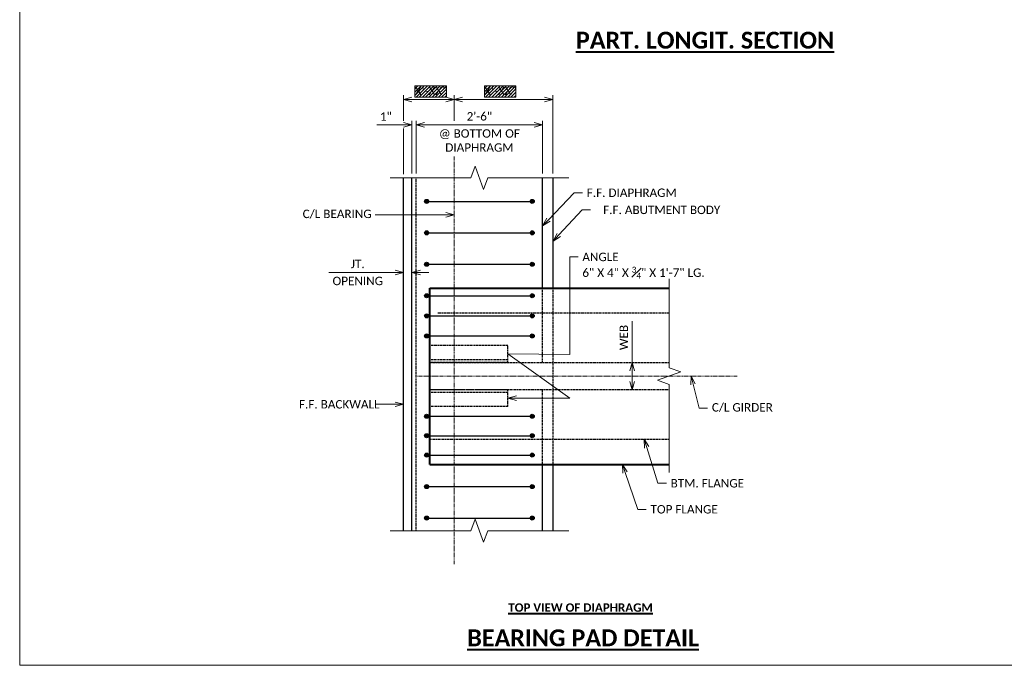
# Model space of a CAD drawing. Extents: x -24 to 2589, y -37 to 278.
# Tile 1 of 9: x -24 to 195, y -37 to 107. Entities that reach past the tile are written whole.
import ezdxf
from ezdxf import colors
from ezdxf.entities.mleader import LeaderData, LeaderLine
from ezdxf.enums import TextEntityAlignment as Align
from ezdxf.math import Vec2, Vec3

# ---------------------------------------------------------------- set-up
doc = ezdxf.new("R2010")
doc.units = 21
doc.header["$MEASUREMENT"] = 0
doc.linetypes.add('Wisdot2', pattern=[0.125, 0.0625, -0.0625])
doc.linetypes.add('Wisdot4', pattern=[0.28125, 0.125, -0.0625, 0.03125, -0.0625])
for name, color, linetype, lineweight in [('B_ANNO_BREAK', 7, 'Continuous', 18), ('B_ANNO_DIM', 7, 'Continuous', 18), ('B_ANNO_TEXT', 7, 'Continuous', 18), ('B_ANNO_TEXT_TITLE', 7, 'Continuous', 40), ('B_CNTR', 1, 'Wisdot4', 18), ('B_CNTR_GIRD', 2, 'Wisdot4', 18), ('B_CONC_GIRD', 50, 'Continuous', 40), ('B_DETAIL_HIDDEN', 7, 'Wisdot2', 25), ('B_REBAR', 5, 'Continuous', 25)]:
    doc.layers.add(name, color=color, linetype=linetype, lineweight=lineweight)
doc.layers.add('B_ANNO_DESIGN_NOTES', color=1, linetype='Continuous', lineweight=18, true_color=0xff0000)
doc.layers.add('B_ANNO_NOPLOT', color=47, linetype='Continuous', lineweight=18, plot=False)
doc.layers.add('B_CONC_ABUT', color=7, linetype='Continuous')
doc.styles.add('Annotative', font='calibri.ttf', dxfattribs={"height": 0.0625})
doc.styles.add('Subtitle', font='calibrib.ttf', dxfattribs={"height": 0.0625})
doc.styles.add('Title', font='calibrib.ttf', dxfattribs={"height": 0.125})
doc.dimstyles.new('Annotative', dxfattribs={"dimscale": 0, "dimtxt": 0.0625, "dimasz": 0.0625, "dimexe": 0.03125, "dimexo": 0.03125, "dimgap": 0.03125, "dimtad": 1, "dimdec": 3, "dimzin": 3, "dimdsep": 46, "dimlunit": 4, "dimtxsty": 'Annotative', "dimblk": 'OPEN30', "dimcen": 0.03125, "dimclrd": 256, "dimclre": 256, "dimclrt": 256, "dimaunit": 1, "dimadec": 0, "dimazin": 3, "dimtfac": 0.75, "dimtdec": 3, "dimtofl": 0, "dimtmove": 0, "dimatfit": 3, "dimldrblk": 'OPEN30', "dimfxl": 1, "dimtfill": 1, "dimfrac": 1, "dimtolj": 1, "dimtzin": 0, "dimlwd": -1, "dimlwe": -1, "dimarcsym": 0})

# ---------------------------------------------------------------- blocks, each defined once
blk = doc.blocks.new('_Open30')
at = {"color": 0, "linetype": 'ByBlock', "lineweight": -2}
for p, q in [((-1, 0.27), (0, 0)), ((0, 0), (-1, -0.27)), ((0, 0), (-1, 0))]:
    blk.add_line(p, q, dxfattribs=at)
blk = doc.blocks.new('*D220')
at = {"layer": 'B_ANNO_DIM', "transparency": 16777216}
for p, q in [((136.22, -1017.81), (136.22, -1008.6)), ((136.22, -1022.03), (136.22, -1019.69))]:
    blk.add_line(p, q, dxfattribs=at)
at = {"layer": 'Defpoints', "color": 0, "transparency": 16777216}
for p in [(136.22, -1017.81), (136.22, -1017.81), (136.22, -1023.91)]:
    blk.add_point(p, dxfattribs=at)
at = {"layer": 'B_ANNO_DIM', "transparency": 16777216, "xscale": 1.875, "yscale": 1.875, "zscale": 1.875}
for p, rotation in [((136.22, -1017.81), 90), ((136.22, -1023.91), 270)]:
    blk.add_blockref('_Open30', p, dxfattribs=dict(at, rotation=rotation))
at = {"layer": 'B_ANNO_DIM', "transparency": 16777216, "insert": (134.34, -1012.27), "char_height": 1.875, "attachment_point": 5, "rotation": 90, "style": 'Annotative', "bg_fill": 3, "box_fill_scale": 1.25, "bg_fill_color": 256, "bg_fill_true_color": 13158600, "bg_fill_transparency": 0}
blk.add_mtext('\\A1;WEB', dxfattribs=at)
blk = doc.blocks.new('*D212')
at = {"layer": 'B_ANNO_DIM', "transparency": 16777216}
for p, q in [((85.36, -964.98), (79.4, -964.98)), ((87.24, -975.81), (87.23, -964.04)), ((88.17, -975.81), (88.17, -964.04)), ((90.05, -964.98), (91.92, -964.98))]:
    blk.add_line(p, q, dxfattribs=at)
at = {"layer": 'Defpoints', "color": 0, "transparency": 16777216}
for p in [(87.23, -964.98), (87.24, -976.75), (88.17, -976.75)]:
    blk.add_point(p, dxfattribs=at)
at = {"layer": 'B_ANNO_DIM', "transparency": 16777216, "xscale": 1.875, "yscale": 1.875, "zscale": 1.875}
for p, rotation in [((87.23, -964.98), 0.004512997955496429), ((88.17, -964.98), 180.0045129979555)]:
    blk.add_blockref('_Open30', p, dxfattribs=dict(at, rotation=rotation))
at = {"layer": 'B_ANNO_DIM', "transparency": 16777216, "insert": (81.44, -963.1), "char_height": 1.875, "attachment_point": 5, "rotation": 0.0045, "style": 'Annotative', "bg_fill": 3, "box_fill_scale": 1.25, "bg_fill_color": 256, "bg_fill_true_color": 13158600, "bg_fill_transparency": 0}
blk.add_mtext('\\A1;1"', dxfattribs=at)
blk = doc.blocks.new('*D231')
at = {"layer": 'B_ANNO_DIM', "transparency": 16777216}
for p, q in [((88.17, -975.81), (88.17, -964.04)), ((90.05, -964.98), (114.42, -964.97)), ((116.29, -975.81), (116.29, -964.04))]:
    blk.add_line(p, q, dxfattribs=at)
at = {"layer": 'Defpoints', "color": 0, "transparency": 16777216}
for p in [(116.29, -964.97), (88.17, -976.75), (116.29, -976.74)]:
    blk.add_point(p, dxfattribs=at)
at = {"layer": 'B_ANNO_DIM', "transparency": 16777216, "xscale": 1.875, "yscale": 1.875, "zscale": 1.875}
for p, rotation in [((88.17, -964.98), 180.0045129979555), ((116.29, -964.97), 0.004512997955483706)]:
    blk.add_blockref('_Open30', p, dxfattribs=dict(at, rotation=rotation))
at = {"layer": 'B_ANNO_DIM', "transparency": 16777216, "insert": (102.23, -963.08), "char_height": 1.875, "attachment_point": 5, "rotation": 0.0045, "style": 'Annotative', "bg_fill": 3, "box_fill_scale": 1.25, "bg_fill_color": 256, "bg_fill_true_color": 13158600, "bg_fill_transparency": 0}
blk.add_mtext('\\A1;2\'-6"', dxfattribs=at)
at = {"layer": 'B_ANNO_DIM', "transparency": 16777216, "insert": (102.23, -968.45), "char_height": 1.875, "attachment_point": 5, "rotation": 0.0045, "style": 'Annotative', "bg_fill": 3, "box_fill_scale": 1.25, "bg_fill_color": 256, "bg_fill_true_color": 13158600, "bg_fill_transparency": 0}
blk.add_mtext('\\A1;@ BOTTOM OF\\PDIAPHRAGM', dxfattribs=at)
blk = doc.blocks.new('*D246')
at = {"layer": 'B_ANNO_DIM', "transparency": 16777216}
for p, q in [((96.61, -964.04), (96.61, -958.38)), ((118.6, -975.79), (118.6, -958.38)), ((98.48, -959.32), (116.72, -959.32))]:
    blk.add_line(p, q, dxfattribs=at)
at = {"layer": 'Defpoints', "color": 0, "transparency": 16777216}
for p in [(118.6, -959.32), (96.61, -971.93), (118.6, -976.73)]:
    blk.add_point(p, dxfattribs=at)
at = {"layer": 'B_ANNO_DIM', "transparency": 16777216, "xscale": 1.875, "yscale": 1.875, "zscale": 1.875}
for p, rotation in [((96.61, -959.32), 180.0044244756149), ((118.6, -959.32), 0.004424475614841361)]:
    blk.add_blockref('_Open30', p, dxfattribs=dict(at, rotation=rotation))
blk = doc.blocks.new('*D217')
at = {"layer": 'B_ANNO_DIM', "transparency": 16777216}
for p, q in [((85.36, -964.04), (85.36, -958.38)), ((96.61, -964.04), (96.61, -958.38)), ((94.73, -959.32), (87.24, -959.32))]:
    blk.add_line(p, q, dxfattribs=at)
at = {"layer": 'Defpoints', "color": 0, "transparency": 16777216}
for p in [(85.36, -959.32), (85.36, -964.98), (96.61, -971.93)]:
    blk.add_point(p, dxfattribs=at)
at = {"layer": 'B_ANNO_DIM', "transparency": 16777216, "xscale": 1.875, "yscale": 1.875, "zscale": 1.875}
for p, rotation in [((85.36, -959.32), 180.0044244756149), ((96.61, -959.32), 0.004424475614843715)]:
    blk.add_blockref('_Open30', p, dxfattribs=dict(at, rotation=rotation))
blk = doc.blocks.new('*D224')
at = {"layer": 'B_ANNO_DIM', "transparency": 16777216}
for p, q in [((83.49, -997.8), (68.75, -997.8)), ((89.11, -997.8), (90.99, -997.8))]:
    blk.add_line(p, q, dxfattribs=at)
at = {"layer": 'Defpoints', "color": 0, "transparency": 16777216}
for p in [(85.36, -997.8), (85.36, -997.8), (87.24, -997.8)]:
    blk.add_point(p, dxfattribs=at)
at = {"layer": 'B_ANNO_DIM', "transparency": 16777216, "xscale": 1.875, "yscale": 1.875, "zscale": 1.875}
for p, rotation in [((85.36, -997.8), 0.004513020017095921), ((87.24, -997.8), 180.0045130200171)]:
    blk.add_blockref('_Open30', p, dxfattribs=dict(at, rotation=rotation))
at = {"layer": 'B_ANNO_DIM', "transparency": 16777216, "insert": (75.18, -995.91), "char_height": 1.875, "attachment_point": 5, "rotation": 0.0045, "style": 'Annotative', "bg_fill": 3, "box_fill_scale": 1.25, "bg_fill_color": 256, "bg_fill_true_color": 13158600, "bg_fill_transparency": 0}
blk.add_mtext('\\A1;JT.', dxfattribs=at)
at = {"layer": 'B_ANNO_DIM', "transparency": 16777216, "insert": (75.18, -999.7), "char_height": 1.875, "attachment_point": 5, "rotation": 0.0045, "style": 'Annotative', "bg_fill": 3, "box_fill_scale": 1.25, "bg_fill_color": 256, "bg_fill_true_color": 13158600, "bg_fill_transparency": 0}
blk.add_mtext('\\A1;OPENING', dxfattribs=at)
blk = doc.blocks.new('*U269')
at = {"layer": 'B_ANNO_NOPLOT', "flags": 128}
blk.add_lwpolyline([(0, -2694.989), (0, -2379.989), (404.9096, -2379.989), (404.9096, -2396.4201), (472.5, -2396.4201), (472.5, -2644.3645), (395.7134, -2644.3645), (395.7134, -2694.989)], close=True, dxfattribs=at)
at = {"layer": 'B_ANNO_TEXT', "style": 'Annotative'}
for tag, p in [('BN43', (268.2477, -2439.7176)), ('BN42', (266.1928, -2448.5498)), ('BN41', (330.7596, -2450.2432))]:
    blk.add_attdef(tag, p, '', height=1.875, dxfattribs=at)
for tag, p in [('DIM01', (296.7933, -2521.1887)), ('DIM02', (308.7928, -2521.1887))]:
    blk.add_attdef(tag, text='', height=1.875, dxfattribs=at).set_placement(p, align=Align.MIDDLE)
blk = doc.blocks.new('INS_G82WDET_BASE')
at = {"layer": 'B_ANNO_NOPLOT', "flags": 128}
blk.add_lwpolyline([(0, -12), (0, 303), (404.91, 303), (404.91, 286.57), (472.5, 286.57), (472.5, 38.62), (395.71, 38.62), (395.71, -12)], close=True, dxfattribs=at)
at = {"layer": 'B_ANNO_TEXT_TITLE', "insert": (123.71, 128.95), "char_height": 3.75, "width": 86.1112, "attachment_point": 1, "style": 'Title'}
blk.add_mtext('{\\LPART. LONGIT. SECTION}', dxfattribs=at)
blk = doc.blocks.new('*U209')
at = {"layer": 'B_ANNO_DESIGN_NOTES'}
h = blk.add_hatch(dxfattribs=at)
h.set_pattern_fill('ANSI31', color=256, scale=4, angle=180)
h.set_pattern_definition([(225, (-30.0552, -12), (0.3535534, -0.3535534), [])])
h.paths.add_polyline_path([(94.895, -958.8175), (94.895, -956.2884), (87.8415, -956.2884), (87.8415, -958.8175)])
h = blk.add_hatch(dxfattribs=at)
h.set_pattern_fill('ANSI31', color=256, scale=4, angle=180)
h.set_pattern_definition([(225, (-14.63016, -12), (0.3535534, -0.3535534), [])])
h.paths.add_polyline_path([(110.3668, -958.8175), (110.3668, -956.2884), (103.3404, -956.2884), (103.3404, -958.8175)])
at = {"layer": 'B_REBAR'}
h = blk.add_hatch(color=256, dxfattribs=at)
edge = h.paths.add_edge_path()
edge.add_arc((90.5008, -981.986), 0.4469, 0, 360)
h = blk.add_hatch(color=256, dxfattribs=at)
edge = h.paths.add_edge_path()
edge.add_arc((113.9764, -981.986), 0.4469, 0, 360)
h = blk.add_hatch(color=256, dxfattribs=at)
edge = h.paths.add_edge_path()
edge.add_arc((90.5008, -988.9867), 0.4469, 0, 360)
h = blk.add_hatch(color=256, dxfattribs=at)
edge = h.paths.add_edge_path()
edge.add_arc((113.9764, -988.9867), 0.4469, 0, 360)
h = blk.add_hatch(color=256, dxfattribs=at)
edge = h.paths.add_edge_path()
edge.add_arc((113.9764, -995.9873), 0.4469, 0, 360)
h = blk.add_hatch(color=256, dxfattribs=at)
edge = h.paths.add_edge_path()
edge.add_arc((90.5008, -1002.9879), 0.4469, 0, 360)
h = blk.add_hatch(color=256, dxfattribs=at)
edge = h.paths.add_edge_path()
edge.add_arc((113.9764, -1002.9879), 0.4469, 0, 360)
h = blk.add_hatch(color=256, dxfattribs=at)
edge = h.paths.add_edge_path()
edge.add_arc((90.5008, -1007.4569), 0.4469, 0, 360)
h = blk.add_hatch(color=256, dxfattribs=at)
edge = h.paths.add_edge_path()
edge.add_arc((113.9764, -1007.4569), 0.4469, 0, 360)
h = blk.add_hatch(color=256, dxfattribs=at)
edge = h.paths.add_edge_path()
edge.add_arc((90.5008, -1011.9259), 0.4469, 0, 360)
h = blk.add_hatch(color=256, dxfattribs=at)
edge = h.paths.add_edge_path()
edge.add_arc((113.9764, -1011.9259), 0.4469, 0, 360)
h = blk.add_hatch(color=256, dxfattribs=at)
edge = h.paths.add_edge_path()
edge.add_arc((90.5008, -1029.7896), 0.4469, 0, 360)
h = blk.add_hatch(color=256, dxfattribs=at)
edge = h.paths.add_edge_path()
edge.add_arc((113.9764, -1029.7896), 0.4469, 0, 360)
h = blk.add_hatch(color=256, dxfattribs=at)
edge = h.paths.add_edge_path()
edge.add_arc((90.5008, -1034.1146), 0.4469, 0, 360)
h = blk.add_hatch(color=256, dxfattribs=at)
edge = h.paths.add_edge_path()
edge.add_arc((113.9764, -1034.1146), 0.4469, 0, 360)
h = blk.add_hatch(color=256, dxfattribs=at)
edge = h.paths.add_edge_path()
edge.add_arc((90.5008, -1038.4396), 0.4469, 0, 360)
h = blk.add_hatch(color=256, dxfattribs=at)
edge = h.paths.add_edge_path()
edge.add_arc((113.9764, -1038.4396), 0.4469, 0, 360)
h = blk.add_hatch(color=256, dxfattribs=at)
edge = h.paths.add_edge_path()
edge.add_arc((90.5008, -1045.44), 0.4469, 0, 360)
h = blk.add_hatch(color=256, dxfattribs=at)
edge = h.paths.add_edge_path()
edge.add_arc((113.9764, -1045.44), 0.4469, 0, 360)
h = blk.add_hatch(color=256, dxfattribs=at)
edge = h.paths.add_edge_path()
edge.add_arc((90.5008, -1052.4403), 0.4469, 0, 360)
h = blk.add_hatch(color=256, dxfattribs=at)
edge = h.paths.add_edge_path()
edge.add_arc((113.9764, -1052.4403), 0.4469, 0, 360)
at = {"layer": 'B_ANNO_BREAK', "flags": 128}
for points in [[(144.429, -1042.266), (144.429, -1022.7327), (141.8533, -1021.7952), (147.0048, -1019.9202), (144.429, -1018.9827), (144.429, -999.2419)], [(122.108, -1055.257), (104.108, -1055.257), (103.1705, -1057.8328), (101.2955, -1052.6813), (100.358, -1055.257), (82.358, -1055.257)]]:
    blk.add_lwpolyline(points, dxfattribs=at)
at = {"layer": 'B_ANNO_DESIGN_NOTES'}
for points in [[(87.8415, -956.2884), (94.895, -956.2884), (94.895, -958.8175), (87.8415, -958.8175)], [(103.3404, -956.2884), (110.3668, -956.2884), (110.3668, -958.8175), (103.3404, -958.8175)]]:
    blk.add_lwpolyline(points, close=True, dxfattribs=at)
at = {"layer": 'B_ANNO_NOPLOT', "flags": 128}
blk.add_lwpolyline([(0, -1085.1956), (0, -770.1956), (404.9096, -770.1956), (404.9096, -786.6267), (472.5, -786.6267), (472.5, -1034.5711), (395.7134, -1034.5711), (395.7134, -1085.1956)], close=True, dxfattribs=at)
at = {"layer": 'B_CNTR'}
blk.add_line((96.6174, -1062.6708), (96.6104, -971.9304), dxfattribs=at)
at = {"layer": 'B_CNTR_GIRD'}
blk.add_line((88.4321, -1020.8577), (159.6259, -1020.8577), dxfattribs=at)
at = {"layer": 'B_CONC_ABUT'}
for p, q in [((85.3674, -1055.257), (85.3612, -976.7427)), ((87.2419, -1055.257), (87.2358, -976.7426)), ((116.2964, -1001.2974), (116.2945, -976.7445)), ((118.6027, -1001.2972), (118.6007, -976.7256)), ((116.3006, -1055.257), (116.2995, -1040.5352)), ((118.6069, -1055.257), (118.6058, -1040.5352))]:
    blk.add_line(p, q, dxfattribs=at)
at = {"layer": 'B_CONC_GIRD'}
for p, q in [((91.2446, -1001.2993), (144.429, -1001.2952)), ((91.2446, -1040.5352), (91.2446, -1001.2993)), ((91.2446, -1040.5352), (144.429, -1040.5352))]:
    blk.add_line(p, q, dxfattribs=at)
at = {"layer": 'B_DETAIL_HIDDEN'}
for p, q in [((88.1792, -1055.257), (88.173, -976.7452)), ((116.2977, -1017.8049), (116.2964, -1001.2974)), ((118.6058, -1040.5352), (118.6027, -1001.2972)), ((92.9729, -1006.7929), (144.3327, -1006.7929)), ((108.5844, -1014.0587), (91.2408, -1014.0587)), ((91.2426, -1014.0583), (91.2426, -1017.8064)), ((108.5779, -1017.8064), (108.5864, -1014.0583)), ((108.5813, -1017.223), (91.2408, -1017.223)), ((91.2426, -1017.8064), (144.3548, -1017.8064)), ((108.5779, -1017.8064), (91.2426, -1017.8064)), ((144.3548, -1023.903), (91.2426, -1023.903)), ((91.2426, -1027.6455), (91.2426, -1023.903)), ((108.5779, -1023.903), (91.2426, -1023.903)), ((108.5813, -1024.4829), (91.2446, -1024.4889)), ((108.5864, -1027.6427), (108.5779, -1023.8974)), ((116.2992, -1040.5352), (116.2982, -1023.9056)), ((108.5864, -1027.6427), (91.2426, -1027.6455)), ((91.2426, -1034.9149), (144.3548, -1034.9149))]:
    blk.add_line(p, q, dxfattribs=at)
at = {"layer": 'B_REBAR'}
for p, q in [((90.0539, -981.9863), (113.5295, -981.9863)), ((90.0539, -988.987), (113.5295, -988.9869)), ((90.0539, -1002.9882), (113.5295, -1002.9881)), ((90.0539, -1007.4572), (113.5295, -1007.4571)), ((90.0539, -1011.9262), (113.5295, -1011.9261)), ((90.0539, -1029.7893), (113.5295, -1029.7893)), ((90.0539, -1034.1143), (113.5295, -1034.1144)), ((90.0539, -1038.4393), (113.5295, -1038.4394)), ((90.0539, -1045.4397), (113.5295, -1045.4397)), ((90.0539, -1052.44), (113.5295, -1052.4401))]:
    blk.add_line(p, q, dxfattribs=at)
for centre in [(90.5008, -981.986), (113.9764, -981.986), (90.5008, -988.9867), (113.9764, -988.9867), (113.9764, -995.9873), (90.5008, -1002.9879), (113.9764, -1002.9879), (90.5008, -1007.4569), (113.9764, -1007.4569), (90.5008, -1011.9259), (113.9764, -1011.9259), (90.5008, -1029.7896), (113.9764, -1029.7896), (90.5008, -1034.1146), (113.9764, -1034.1146), (90.5008, -1038.4396), (113.9764, -1038.4396), (90.5008, -1045.44), (113.9764, -1045.44), (90.5008, -1052.4403), (113.9764, -1052.4403)]:
    blk.add_circle(centre, 0.4469, dxfattribs=at)
at = {"layer": 'B_ANNO_TEXT', "style": 'Annotative'}
for tag, p in [('DIM03', (87.8601, -958.3271)), ('DIM04', (103.2851, -958.3271))]:
    blk.add_attdef(tag, p, '', height=1.875, dxfattribs=at)
at = {"layer": 'B_ANNO_TEXT_TITLE', "attachment_point": 1}
for s, insert, char_height, width, style in [('{\\LTOP VIEW OF DIAPHRAGM}', (108.6544, -1071.4095), 1.875, 37.522316, 'Subtitle'), ('{\\LBEARING PAD DETAIL}', (99.5371, -1077.2125), 3.75, 59.573589, 'Title')]:
    blk.add_mtext(s, dxfattribs=dict(at, insert=insert, char_height=char_height, width=width, style=style))
at = {"layer": 'B_ANNO_DIM'}
ml = blk.add_multileader_mtext('Standard', dxfattribs=at)
ml.set_content('F.F. DIAPHRAGM', color=256, style='Annotative')
ml.set_leader_properties(color=256, linetype='ByLayer', lineweight=-1)
ml.set_arrow_properties(name='OPEN30')
ml.build(insert=Vec2(0, 0))
ml.multileader.update_dxf_attribs({"dogleg_length": 0.0625, "arrow_head_size": 1.875, "scale": 30})
ctx = ml.context
ctx.base_point, ctx.scale, ctx.char_height, ctx.arrow_head_size, ctx.landing_gap_size, ctx.plane_origin = Vec3(125.1705, -980.078), 30, 1.875, 1.875, 0.9375, Vec3(115.2727, -988.5867)
notes = []
notes.append((ctx, [(0, (1, 1, 0), (123.2955, -980.078), (1, 0), 1.875, [(0, [(116.2953, -987.4265)], 0, [])])]))
ctx.mtext.insert, ctx.mtext.flow_direction = Vec3(126.108, -979.1275), 5
ml = blk.add_multileader_mtext('Standard', dxfattribs=at)
ml.set_content('\\pxi-3,l4,t4;F.F. ABUTMENT BODY', color=256, style='Annotative')
ml.set_leader_properties(color=256, linetype='ByLayer', lineweight=-1)
ml.set_arrow_properties(name='OPEN30')
ml.build(insert=Vec2(0, 0))
ml.multileader.update_dxf_attribs({"dogleg_length": 0.0625, "arrow_head_size": 1.875, "scale": 30})
ctx = ml.context
ctx.base_point, ctx.scale, ctx.char_height, ctx.arrow_head_size, ctx.landing_gap_size, ctx.plane_origin = Vec3(126.9392, -983.8908), 30, 1.875, 1.875, 0.9375, Vec3(118.2876, -990.005)
notes.append((ctx, [(0, (1, 1, 0), (125.0642, -983.8908), (1, 0), 1.875, [(0, [(118.6018, -990.8237)], 0, [])])]))
ctx.mtext.insert, ctx.mtext.flow_direction = Vec3(127.8767, -982.9396), 5
ml = blk.add_multileader_mtext('Standard', dxfattribs=at)
ml.set_content('C/L BEARING', color=256, style='Annotative')
ml.set_leader_properties(color=256, linetype='ByLayer', lineweight=-1)
ml.set_arrow_properties(name='OPEN30')
ml.build(insert=Vec2(0, 0))
ml.multileader.update_dxf_attribs({"dogleg_length": 0.0625, "arrow_head_size": 1.875, "scale": 30})
ctx = ml.context
ctx.base_point, ctx.scale, ctx.char_height, ctx.arrow_head_size, ctx.landing_gap_size, ctx.plane_origin = Vec3(61.994, -984.9719), 30, 1.875, 1.875, 0.9375, Vec3(96.1006, -983.6406)
notes.append((ctx, [(0, (1, 1, 0), (80.8926, -984.9719), (-1, 0), 1.875, [(0, [(96.6117, -984.9719)], 0, [])])]))
ctx.mtext.insert, ctx.mtext.flow_direction = Vec3(62.9315, -983.8318), 5
ml = blk.add_multileader_mtext('Standard', dxfattribs=at)
ml.set_content('C/L GIRDER', color=256, style='Annotative')
ml.set_leader_properties(color=256, linetype='ByLayer', lineweight=-1)
ml.set_arrow_properties(name='OPEN30')
ml.build(insert=Vec2(0, 0))
ml.multileader.update_dxf_attribs({"dogleg_length": 0.0625, "arrow_head_size": 1.875, "scale": 30})
ctx = ml.context
ctx.base_point, ctx.scale, ctx.char_height, ctx.arrow_head_size, ctx.landing_gap_size, ctx.plane_origin = Vec3(152.9903, -1028.0105), 30, 1.875, 1.875, 0.9375, Vec3(149.2948, -1020.8577)
notes.append((ctx, [(0, (1, 1, 0), (151.1153, -1028.0105), (1, 0), 1.875, [(0, [(149.2948, -1020.8577)], 0, [])])]))
ctx.mtext.insert, ctx.mtext.flow_direction = Vec3(153.9278, -1026.8703), 5
ml = blk.add_multileader_mtext('Standard', dxfattribs=at)
ml.set_content('\\pxi-3,l4,t4;F.F. BACKWALL', color=256, style='Annotative')
ml.set_leader_properties(color=256, linetype='ByLayer', lineweight=-1)
ml.set_arrow_properties(name='OPEN30')
ml.build(insert=Vec2(0, 0))
ml.multileader.update_dxf_attribs({"dogleg_length": 0.0625, "arrow_head_size": 1.875, "scale": 30})
ctx = ml.context
ctx.base_point, ctx.scale, ctx.char_height, ctx.arrow_head_size, ctx.landing_gap_size, ctx.plane_origin = Vec3(59.2969, -1027.1364), 30, 1.875, 1.875, 0.9375, Vec3(85.3652, -1027.1364)
notes.append((ctx, [(0, (1, 1, 0), (80.8926, -1027.1364), (-1, 0), 1.875, [(0, [(85.3652, -1027.1364)], 0, [])])]))
ctx.mtext.insert, ctx.mtext.flow_direction = Vec3(60.2344, -1026.1874), 5
ml = blk.add_multileader_mtext('Standard', dxfattribs=at)
ml.set_content('BTM. FLANGE', color=256, style='Annotative')
ml.set_leader_properties(color=256, linetype='ByLayer', lineweight=-1)
ml.set_arrow_properties(name='OPEN30')
ml.build(insert=Vec2(0, 0))
ml.multileader.update_dxf_attribs({"dogleg_length": 0.0625, "arrow_head_size": 1.875, "scale": 30})
ctx = ml.context
ctx.base_point, ctx.scale, ctx.char_height, ctx.arrow_head_size, ctx.landing_gap_size, ctx.plane_origin = Vec3(143.8179, -1044.7087), 30, 1.875, 1.875, 0.9375, Vec3(138.8718, -1034.9149)
notes.append((ctx, [(0, (1, 1, 0), (141.9429, -1044.7087), (1, 0), 1.875, [(0, [(138.8718, -1034.9149)], 0, [])])]))
ctx.mtext.insert, ctx.mtext.flow_direction = Vec3(144.7554, -1043.7582), 5
ml = blk.add_multileader_mtext('Standard', dxfattribs=at)
ml.set_content('TOP FLANGE', color=256, style='Annotative')
ml.set_leader_properties(color=256, linetype='ByLayer', lineweight=-1)
ml.set_arrow_properties(name='OPEN30')
ml.build(insert=Vec2(0, 0))
ml.multileader.update_dxf_attribs({"dogleg_length": 0.0625, "arrow_head_size": 1.875, "scale": 30})
ctx = ml.context
ctx.base_point, ctx.scale, ctx.char_height, ctx.arrow_head_size, ctx.landing_gap_size, ctx.plane_origin = Vec3(139.3507, -1050.4987), 30, 1.875, 1.875, 0.9375, Vec3(132.7296, -1036.7871)
notes.append((ctx, [(0, (1, 1, 0), (137.4757, -1050.4987), (1, 0), 1.875, [(0, [(134.0269, -1040.5352)], 0, [])])]))
ctx.mtext.insert, ctx.mtext.flow_direction = Vec3(140.2882, -1049.5475), 5
for ctx, leaders in notes:
    for number, flags, end, landing, length, lines in leaders:
        leader = LeaderData()
        leader.index, (leader.has_last_leader_line, leader.has_dogleg_vector, leader.attachment_direction) = number, flags
        leader.last_leader_point, leader.dogleg_vector, leader.dogleg_length = Vec3(end), Vec3(landing), length
        for number, points, colour, breaks in lines:
            line = LeaderLine()
            line.index, line.vertices, line.color, line.breaks = number, Vec3.list(points), colors.encode_raw_color(colour), breaks
            leader.lines.append(line)
        ctx.leaders.append(leader)
for p1, p2, distance, text, picture, middle in [((88.173, -976.7452), (87.2358, -976.7453), -11.7699, '1"', '*D212', (81.4438, -963.0987)), ((87.2374, -997.7982), (85.3629, -997.7984), 0, 'JT.\\XOPENING', '*D224', (75.1809, -997.7992)), ((136.2187, -1023.9091), (136.2187, -1017.8125), 0, 'WEB', '*D220', (134.3393, -1012.2697))]:
    dim = blk.add_aligned_dim(p1=p1, p2=p2, distance=distance, text=text, dimstyle='Annotative', dxfattribs=at)
    dim.commit()
    dim.dimension.update_dxf_attribs({"geometry": picture, "text_midpoint": middle})
at = {"layer": 'B_REBAR'}
h = blk.add_hatch(color=256, dxfattribs=at)
edge = h.paths.add_edge_path()
edge.add_arc((90.5008, -995.9873), 0.4469, 0, 360)
at = {"layer": 'B_ANNO_DIM'}
blk.add_line((85.3611, -975.9647), (85.3599, -965.7529), dxfattribs=at)
at = {"layer": 'B_REBAR'}
blk.add_line((90.0539, -995.9876), (113.5295, -995.9875), dxfattribs=at)
blk.add_circle((90.5008, -995.9873), 0.4469, dxfattribs=at)
at = {"layer": 'B_ANNO_DIM'}
dim = blk.add_linear_dim(base=(116.2935, -964.9731), p1=(88.173, -976.7452), p2=(116.2945, -976.7445), angle=0.004513, text='2\'-6"\\X@ BOTTOM OF\\PDIAPHRAGM', dimstyle='Annotative', dxfattribs=at)
dim.commit()
dim.dimension.update_dxf_attribs({"geometry": '*D231', "text_midpoint": (102.2328, -964.9742)})
ml = blk.add_multileader_mtext('Standard', dxfattribs=at)
ml.set_content('\\A1;ANGLE\\P6" X 4" X {\\H0.7x;\\S3#4;}" X 1\'-7" LG.', color=256, style='Annotative')
ml.set_leader_properties(color=256, linetype='ByLayer', lineweight=-1)
ml.set_arrow_properties(name='OPEN30')
ml.build(insert=Vec2(0, 0))
ml.multileader.update_dxf_attribs({"dogleg_length": 0.0625, "arrow_head_size": 1.875, "scale": 30})
ctx = ml.context
ctx.base_point, ctx.scale, ctx.char_height, ctx.arrow_head_size, ctx.landing_gap_size, ctx.plane_origin = Vec3(124.1883, -994.36), 30, 1.875, 1.875, 0.9375, Vec3(108.5821, -1025.77)
notes = []
notes.append((ctx, [(0, (1, 1, 0), (122.3133, -994.36), (1, 0), 1.875, [(1, [(108.5821, -1025.77), (122.3133, -1025.77), (108.5821, -1015.9324), (122.3133, -1016.0864)], 0, [])])]))
ctx.mtext.insert, ctx.mtext.width, ctx.mtext.flow_direction = Vec3(125.1258, -993.4088), 29.7127, 5
for ctx, leaders in notes:
    for number, flags, end, landing, length, lines in leaders:
        leader = LeaderData()
        leader.index, (leader.has_last_leader_line, leader.has_dogleg_vector, leader.attachment_direction) = number, flags
        leader.last_leader_point, leader.dogleg_vector, leader.dogleg_length = Vec3(end), Vec3(landing), length
        for number, points, colour, breaks in lines:
            line = LeaderLine()
            line.index, line.vertices, line.color, line.breaks = number, Vec3.list(points), colors.encode_raw_color(colour), breaks
            leader.lines.append(line)
        ctx.leaders.append(leader)
at = {"layer": 'B_ANNO_BREAK', "flags": 128}
blk.add_lwpolyline([(122.108, -976.7441), (104.108, -976.7441), (103.1705, -979.3199), (101.2955, -974.1684), (100.358, -976.7441), (82.358, -976.7441)], dxfattribs=at)
at = {"layer": 'B_ANNO_DIM'}
for base, p1, p2, picture, middle in [((85.3608, -959.3207), (96.6104, -971.9304), (85.3612, -964.9756), '*D217', (90.9851, -959.3202)), ((118.5994, -959.3181), (96.6106, -971.9304), (118.6007, -976.7256), '*D246', (107.6045, -959.3189))]:
    dim = blk.add_linear_dim(base=base, p1=p1, p2=p2, angle=180.004424, text=' ', dimstyle='Annotative', dxfattribs=at)
    dim.commit()
    dim.dimension.update_dxf_attribs({"geometry": picture, "text_midpoint": middle})

msp = doc.modelspace()

# ---------------------------------------------------------------- block references
msp.add_blockref('*U209', (-24.4, 1048.41)).add_auto_attribs({'DIM03': 'X\'-XX"', 'DIM04': 'X\'-XX"'})

# ---------------------------------------------------------------- next in the draw order: block references
msp.add_blockref('*U269', (-24.4, 2658.2))

# ---------------------------------------------------------------- next in the draw order: block references
msp.add_blockref('INS_G82WDET_BASE', (-24.4, -24.79))

doc.saveas('drawing.dxf')
